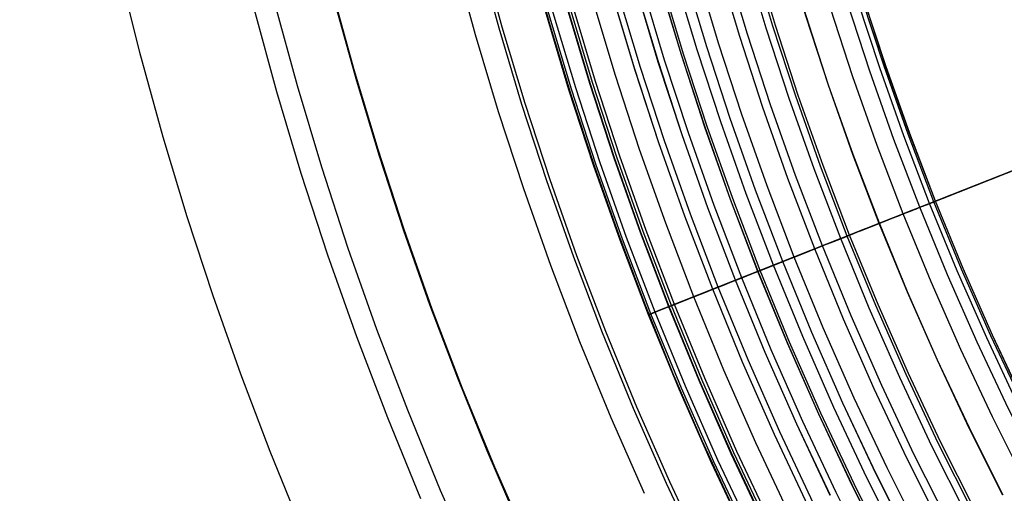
# Model space of a CAD drawing. Header units: millimetres. Extents: x -14 to 488, y -50 to 50.
# Tile 168 of 256: x 349.73 to 356.74, y -10.06 to -6.68. Entities that reach past the tile are written whole.
import ezdxf

# ---------------------------------------------------------------- set-up
doc = ezdxf.new("R2010")
doc.units = ezdxf.units.MM
doc.header["$MEASUREMENT"] = 0
doc.layers.add('Default', color=7, linetype='Continuous')

msp = doc.modelspace()

# ---------------------------------------------------------------- linework, layer by layer
at = {"layer": 'Default'}
for points in [[(349.729, 0.0193), (349.7288, -0.6341), (349.745, -1.2873), (349.7778, -1.9399), (349.827, -2.5915), (349.8898, -3.2156), (349.9677, -3.838), (350.0606, -4.4583), (350.1686, -5.0763), (350.2915, -5.6914), (350.4292, -6.3034), (350.5818, -6.9118), (350.749, -7.5164), (350.9202, -8.0828), (351.1043, -8.6451), (351.3013, -9.2031), (351.5109, -9.7564), (351.7331, -10.3047), (351.9678, -10.8479), (352.2148, -11.3856), (352.474, -11.9174)], [(349.729, 0.0193), (349.7288, -0.6341), (349.745, -1.2873), (349.7778, -1.9399), (349.827, -2.5915), (349.8898, -3.2156), (349.9677, -3.838), (350.0606, -4.4583), (350.1686, -5.0763), (350.2915, -5.6914), (350.4292, -6.3034), (350.5818, -6.9118), (350.749, -7.5164), (350.9202, -8.0828), (351.1043, -8.6451), (351.3013, -9.2031), (351.5109, -9.7564), (351.7331, -10.3047), (351.9678, -10.8479), (352.2148, -11.3856), (352.474, -11.9174)], [(351.1637, 0.0007), (351.1635, -0.6165), (351.1789, -1.2334), (351.2098, -1.8498), (351.2563, -2.4652), (351.3156, -3.0547), (351.3892, -3.6426), (351.477, -4.2286), (351.579, -4.8122), (351.6951, -5.3932), (351.8252, -5.9713), (351.9692, -6.5459), (352.1272, -7.117), (352.2889, -7.652), (352.4628, -8.1831), (352.6488, -8.7101), (352.8468, -9.2327), (353.0567, -9.7507), (353.2783, -10.2637), (353.5117, -10.7716), (353.7566, -11.2739)], [(351.1637, 0.0007), (351.1635, -0.6165), (351.1789, -1.2334), (351.2098, -1.8498), (351.2563, -2.4652), (351.3156, -3.0547), (351.3892, -3.6426), (351.477, -4.2286), (351.579, -4.8122), (351.6951, -5.3932), (351.8252, -5.9713), (351.9692, -6.5459), (352.1272, -7.117), (352.2889, -7.652), (352.4628, -8.1831), (352.6488, -8.7101), (352.8468, -9.2327), (353.0567, -9.7507), (353.2783, -10.2637), (353.5117, -10.7716), (353.7566, -11.2739)], [(352.5985, -0.0179), (352.5983, -0.5988), (352.6128, -1.1796), (352.6419, -1.7597), (352.6857, -2.339), (352.7415, -2.8939), (352.8107, -3.4473), (352.8934, -3.9988), (352.9894, -4.5482), (353.0986, -5.0951), (353.2211, -5.6391), (353.3567, -6.1801), (353.5054, -6.7176), (353.6576, -7.2212), (353.8213, -7.7211), (353.9964, -8.2172), (354.1827, -8.7091), (354.3803, -9.1967), (354.5889, -9.6796), (354.8085, -10.1576), (355.0391, -10.6304)], [(352.5985, -0.0179), (352.5983, -0.5988), (352.6128, -1.1796), (352.6419, -1.7597), (352.6857, -2.339), (352.7415, -2.8939), (352.8107, -3.4473), (352.8934, -3.9988), (352.9894, -4.5482), (353.0986, -5.0951), (353.2211, -5.6391), (353.3567, -6.1801), (353.5054, -6.7176), (353.6576, -7.2212), (353.8213, -7.7211), (353.9964, -8.2172), (354.1827, -8.7091), (354.3803, -9.1967), (354.5889, -9.6796), (354.8085, -10.1576), (355.0391, -10.6304)], [(352.587, -10.0941), (352.3508, -9.5185), (352.1301, -8.9402), (351.9248, -8.3598), (351.735, -7.7779), (351.5605, -7.195), (351.4011, -6.6118), (351.2569, -6.0286), (351.1275, -5.4462), (351.0128, -4.865), (350.9126, -4.2856), (350.8266, -3.7083), (350.7547, -3.1337), (350.6965, -2.5622), (350.6518, -1.9943), (350.6202, -1.4303), (350.6015, -0.8707), (350.5954, -0.3158)], [(352.587, -10.0941), (352.3508, -9.5185), (352.1301, -8.9402), (351.9248, -8.3598), (351.735, -7.7779), (351.5605, -7.195), (351.4011, -6.6118), (351.2569, -6.0286), (351.1275, -5.4462), (351.0128, -4.865), (350.9126, -4.2856), (350.8266, -3.7083), (350.7547, -3.1337), (350.6965, -2.5622), (350.6518, -1.9943), (350.6203, -1.4303), (350.6016, -0.8707), (350.5954, -0.3158)], [(352.9778, -10.6032), (352.7276, -10.0344), (352.4928, -9.4623), (352.2735, -8.8875), (352.0695, -8.3107), (351.8808, -7.7323), (351.7074, -7.153), (351.549, -6.5733), (351.4056, -5.9937), (351.277, -5.4149), (351.163, -4.8372), (351.0634, -4.2613), (350.978, -3.6876), (350.9065, -3.1165), (350.8487, -2.5485), (350.8043, -1.984), (350.7729, -1.4235), (350.7543, -0.8673), (350.7482, -0.3158)], [(353.3602, -10.4292), (353.1142, -9.8701), (352.8834, -9.3077), (352.6678, -8.7426), (352.4673, -8.1755), (352.2818, -7.6069), (352.1112, -7.0374), (351.9556, -6.4675), (351.8146, -5.8977), (351.6882, -5.3287), (351.5761, -4.7608), (351.4782, -4.1946), (351.3942, -3.6306), (351.324, -3.0691), (351.2671, -2.5107), (351.2234, -1.9558), (351.1926, -1.4048), (351.1743, -0.858), (351.1683, -0.3158)], [(354.179, -10.0568), (353.9421, -9.5182), (353.7198, -8.9765), (353.5121, -8.4323), (353.319, -7.8861), (353.1403, -7.3384), (352.9761, -6.7899), (352.8261, -6.2409), (352.6904, -5.6922), (352.5686, -5.1441), (352.4607, -4.5971), (352.3664, -4.0518), (352.2855, -3.5085), (352.2178, -2.9677), (352.163, -2.4299), (352.1209, -1.8954), (352.0913, -1.3647), (352.0737, -0.838), (352.0679, -0.3158)], [(354.5868, -10.5158), (354.3372, -9.9848), (354.1021, -9.4502), (353.8815, -8.9126), (353.6753, -8.3723), (353.4836, -7.8302), (353.3062, -7.2865), (353.1432, -6.742), (352.9944, -6.1972), (352.8596, -5.6525), (352.7387, -5.1084), (352.6316, -4.5655), (352.538, -4.0242), (352.4577, -3.4849), (352.3905, -2.9481), (352.3361, -2.4143), (352.2944, -1.8838), (352.2649, -1.3569), (352.2474, -0.8341), (352.2417, -0.3158)], [(354.5868, -10.5158), (354.3372, -9.9848), (354.1021, -9.4502), (353.8815, -8.9126), (353.6753, -8.3723), (353.4836, -7.8302), (353.3062, -7.2865), (353.1432, -6.742), (352.9944, -6.1972), (352.8596, -5.6525), (352.7387, -5.1084), (352.6316, -4.5655), (352.538, -4.0242), (352.4577, -3.4849), (352.3905, -2.9481), (352.3361, -2.4143), (352.2944, -1.8838), (352.2649, -1.3569), (352.2474, -0.8341), (352.2417, -0.3158)], [(354.6086, -10.5052), (354.3593, -9.9748), (354.1244, -9.4408), (353.904, -8.9036), (353.698, -8.364), (353.5065, -7.8224), (353.3293, -7.2793), (353.1665, -6.7354), (353.0178, -6.1911), (352.8831, -5.6469), (352.7624, -5.1034), (352.6554, -4.5611), (352.5619, -4.0203), (352.4817, -3.4816), (352.4145, -2.9454), (352.3602, -2.4121), (352.3185, -1.8821), (352.2891, -1.3559), (352.2716, -0.8336), (352.2659, -0.3158)], [(354.9031, -10.3622), (354.6573, -9.8393), (354.4257, -9.3127), (354.2084, -8.7831), (354.0053, -8.251), (353.8165, -7.717), (353.6418, -7.1816), (353.4812, -6.6453), (353.3346, -6.1086), (353.2019, -5.5721), (353.0828, -5.0363), (352.9773, -4.5015), (352.8851, -3.9683), (352.8061, -3.4372), (352.7399, -2.9085), (352.6863, -2.3827), (352.6452, -1.8602), (352.6162, -1.3413), (352.599, -0.8263), (352.5933, -0.3158)], [(354.9038, -10.3619), (354.658, -9.839), (354.4264, -9.3124), (354.2091, -8.7829), (354.006, -8.2508), (353.8172, -7.7168), (353.6425, -7.1814), (353.482, -6.6451), (353.3354, -6.1084), (353.2026, -5.5719), (353.0836, -5.0361), (352.9781, -4.5014), (352.8859, -3.9682), (352.8068, -3.4371), (352.7406, -2.9084), (352.6871, -2.3826), (352.6459, -1.8601), (352.6169, -1.3412), (352.5997, -0.8263), (352.594, -0.3158)], [(354.904, -10.3618), (354.6582, -9.8389), (354.4266, -9.3123), (354.2093, -8.7828), (354.0063, -8.2507), (353.8174, -7.7167), (353.6428, -7.1813), (353.4822, -6.645), (353.3356, -6.1084), (353.2029, -5.5719), (353.0838, -5.036), (352.9783, -4.5013), (352.8861, -3.9682), (352.8071, -3.4371), (352.7409, -2.9084), (352.6873, -2.3826), (352.6462, -1.8601), (352.6172, -1.3412), (352.6, -0.8263), (352.5943, -0.3158)], [(354.905, -10.3613), (354.6592, -9.8384), (354.4276, -9.3119), (354.2103, -8.7824), (354.0073, -8.2503), (353.8185, -7.7163), (353.6438, -7.181), (353.4833, -6.6447), (353.3367, -6.1081), (353.2039, -5.5716), (353.0849, -5.0358), (352.9794, -4.5011), (352.8872, -3.968), (352.8081, -3.4369), (352.742, -2.9083), (352.6884, -2.3825), (352.6473, -1.86), (352.6183, -1.3412), (352.6011, -0.8263), (352.5954, -0.3158)], [(354.905, -10.3613), (354.6592, -9.8384), (354.4276, -9.3119), (354.2103, -8.7824), (354.0073, -8.2503), (353.8185, -7.7163), (353.6438, -7.181), (353.4833, -6.6447), (353.3367, -6.1081), (353.2039, -5.5716), (353.0849, -5.0358), (352.9794, -4.5011), (352.8872, -3.968), (352.8081, -3.4369), (352.742, -2.9083), (352.6884, -2.3825), (352.6473, -1.86), (352.6183, -1.3412), (352.6011, -0.8263), (352.5954, -0.3158)], [(354.9196, -10.3542), (354.6739, -9.8317), (354.4425, -9.3056), (354.2254, -8.7764), (354.0225, -8.2447), (353.8338, -7.7111), (353.6593, -7.1761), (353.4988, -6.6403), (353.3523, -6.104), (353.2197, -5.5679), (353.1007, -5.0325), (352.9953, -4.4982), (352.9032, -3.9654), (352.8242, -3.4347), (352.758, -2.9065), (352.7046, -2.3811), (352.6634, -1.8589), (352.6344, -1.3404), (352.6172, -0.8259), (352.6116, -0.3158)], [(354.9485, -10.3402), (354.7032, -9.8184), (354.4721, -9.293), (354.2553, -8.7646), (354.0526, -8.2337), (353.8642, -7.7008), (353.6899, -7.1665), (353.5297, -6.6314), (353.3834, -6.0959), (353.251, -5.5606), (353.1322, -5.0259), (353.0269, -4.4923), (352.9349, -3.9603), (352.856, -3.4304), (352.79, -2.9028), (352.7365, -2.3782), (352.6955, -1.8568), (352.6665, -1.339), (352.6493, -0.8252), (352.6437, -0.3158)], [(355.0423, -10.2946), (354.7982, -9.7752), (354.5681, -9.2522), (354.3523, -8.7262), (354.1506, -8.1977), (353.963, -7.6672), (353.7895, -7.1354), (353.63, -6.6027), (353.4844, -6.0697), (353.3525, -5.5368), (353.2343, -5.0045), (353.1295, -4.4733), (353.0379, -3.9438), (352.9594, -3.4162), (352.8936, -2.8911), (352.8405, -2.3688), (352.7996, -1.8498), (352.7708, -1.3344), (352.7537, -0.8229), (352.748, -0.3158)], [(355.045, -10.2933), (354.8009, -9.774), (354.5709, -9.251), (354.3551, -8.7251), (354.1534, -8.1966), (353.9659, -7.6663), (353.7924, -7.1345), (353.6329, -6.6019), (353.4873, -6.0689), (353.3555, -5.5361), (353.2372, -5.0039), (353.1324, -4.4728), (353.0409, -3.9433), (352.9624, -3.4158), (352.8966, -2.8907), (352.8435, -2.3685), (352.8026, -1.8496), (352.7738, -1.3342), (352.7567, -0.8228), (352.7511, -0.3158)], [(355.0452, -10.2932), (354.8011, -9.7739), (354.5711, -9.2509), (354.3553, -8.725), (354.1536, -8.1966), (353.9661, -7.6662), (353.7926, -7.1344), (353.6331, -6.6018), (353.4875, -6.0688), (353.3557, -5.536), (353.2375, -5.0038), (353.1327, -4.4728), (353.0411, -3.9433), (352.9626, -3.4158), (352.8968, -2.8907), (352.8437, -2.3685), (352.8028, -1.8496), (352.774, -1.3342), (352.7569, -0.8228), (352.7513, -0.3158)], [(355.0612, -10.2855), (354.8172, -9.7665), (354.5874, -9.244), (354.3718, -8.7184), (354.1703, -8.1904), (353.9829, -7.6605), (353.8095, -7.1291), (353.6502, -6.5969), (353.5047, -6.0644), (353.373, -5.532), (353.2548, -5.0002), (353.1501, -4.4695), (353.0586, -3.9404), (352.9802, -3.4134), (352.9145, -2.8887), (352.8614, -2.3669), (352.8205, -1.8484), (352.7917, -1.3334), (352.7746, -0.8224), (352.769, -0.3158)], [(355.0816, -10.2755), (354.8379, -9.7571), (354.6084, -9.2351), (354.3929, -8.7101), (354.1916, -8.1826), (354.0044, -7.6532), (353.8312, -7.1224), (353.672, -6.5907), (353.5267, -6.0587), (353.3951, -5.5268), (353.2771, -4.9955), (353.1725, -4.4654), (353.0811, -3.9368), (353.0027, -3.4103), (352.9371, -2.8861), (352.884, -2.3649), (352.8432, -1.8468), (352.8144, -1.3324), (352.7974, -0.8219), (352.7918, -0.3158)], [(355.2153, -10.2107), (354.9732, -9.6956), (354.7451, -9.177), (354.5311, -8.6554), (354.3311, -8.1313), (354.1451, -7.6054), (353.973, -7.078), (353.8149, -6.5498), (353.6705, -6.0212), (353.5397, -5.4928), (353.4225, -4.965), (353.3186, -4.4384), (353.2278, -3.9132), (353.1499, -3.3901), (353.0847, -2.8694), (353.032, -2.3515), (352.9914, -1.8369), (352.9629, -1.3258), (352.9459, -0.8186), (352.9403, -0.3158)], [(355.3452, -10.1476), (355.1047, -9.6358), (354.878, -9.1205), (354.6654, -8.6022), (354.4666, -8.0815), (354.2818, -7.5589), (354.1109, -7.0349), (353.9537, -6.5101), (353.8103, -5.9849), (353.6804, -5.4598), (353.5639, -4.9354), (353.4606, -4.4121), (353.3704, -3.8903), (353.293, -3.3705), (353.2282, -2.8531), (353.1758, -2.3385), (353.1356, -1.8272), (353.1071, -1.3193), (353.0903, -0.8154), (353.0848, -0.3158)], [(355.3459, -10.1473), (355.1053, -9.6355), (354.8787, -9.1202), (354.666, -8.6019), (354.4673, -8.0812), (354.2825, -7.5587), (354.1116, -7.0347), (353.9545, -6.5099), (353.811, -5.9847), (353.6811, -5.4596), (353.5646, -4.9352), (353.4613, -4.4119), (353.3711, -3.8902), (353.2937, -3.3704), (353.229, -2.853), (353.1766, -2.3385), (353.1363, -1.8271), (353.1079, -1.3193), (353.0911, -0.8154), (353.0855, -0.3158)], [(355.3838, -10.1289), (355.1437, -9.6181), (354.9175, -9.1037), (354.7052, -8.5864), (354.5068, -8.0667), (354.3224, -7.5451), (354.1518, -7.0221), (353.9949, -6.4983), (353.8517, -5.9741), (353.7221, -5.45), (353.6058, -4.9266), (353.5027, -4.4043), (353.4127, -3.8835), (353.3354, -3.3647), (353.2708, -2.8483), (353.2185, -2.3347), (353.1783, -1.8243), (353.15, -1.3174), (353.1332, -0.8145), (353.1276, -0.3158)], [(355.5027, -10.0711), (355.264, -9.5633), (355.0392, -9.052), (354.8281, -8.5378), (354.631, -8.0211), (354.4476, -7.5026), (354.278, -6.9826), (354.1221, -6.4619), (353.9797, -5.9408), (353.8508, -5.4198), (353.7352, -4.8995), (353.6328, -4.3802), (353.5432, -3.8625), (353.4665, -3.3467), (353.4022, -2.8334), (353.3502, -2.3228), (353.3103, -1.8154), (353.2821, -1.3115), (353.2654, -0.8115), (353.2599, -0.3158)], [(355.5035, -10.0707), (355.2648, -9.563), (355.04, -9.0517), (354.8289, -8.5375), (354.6318, -8.0208), (354.4484, -7.5023), (354.2788, -6.9824), (354.1229, -6.4616), (353.9806, -5.9406), (353.8517, -5.4196), (353.7361, -4.8993), (353.6336, -4.3801), (353.5441, -3.8624), (353.4673, -3.3466), (353.403, -2.8333), (353.3511, -2.3227), (353.3111, -1.8154), (353.2829, -1.3115), (353.2662, -0.8115), (353.2607, -0.3158)], [(355.7971, -10.5532), (355.5452, -10.0505), (355.307, -9.5438), (355.0826, -9.0336), (354.872, -8.5204), (354.6753, -8.0048), (354.4923, -7.4874), (354.323, -6.9686), (354.1675, -6.4489), (354.0254, -5.9289), (353.8968, -5.409), (353.7814, -4.8898), (353.6792, -4.3716), (353.5898, -3.855), (353.5132, -3.3403), (353.4491, -2.8281), (353.3972, -2.3186), (353.3573, -1.8122), (353.3292, -1.3094), (353.3125, -0.8105), (353.3071, -0.3158)], [(355.9079, -10.4959), (355.6574, -9.996), (355.4205, -9.4921), (355.1974, -8.9848), (354.988, -8.4745), (354.7923, -7.9618), (354.6104, -7.4472), (354.4421, -6.9313), (354.2874, -6.4146), (354.1461, -5.8975), (354.0182, -5.3805), (353.9035, -4.8642), (353.8018, -4.3489), (353.713, -3.8352), (353.6368, -3.3234), (353.573, -2.814), (353.5214, -2.3074), (353.4818, -1.8039), (353.4538, -1.3039), (353.4372, -0.8077), (353.4318, -0.3158)], [(355.9085, -10.4956), (355.658, -9.9957), (355.4211, -9.4919), (355.198, -8.9845), (354.9886, -8.4742), (354.793, -7.9616), (354.611, -7.447), (354.4427, -6.9311), (354.288, -6.4144), (354.1467, -5.8973), (354.0188, -5.3804), (353.9041, -4.8641), (353.8025, -4.3488), (353.7136, -3.8351), (353.6374, -3.3233), (353.5737, -2.8139), (353.5221, -2.3073), (353.4824, -1.8038), (353.4545, -1.3038), (353.4379, -0.8077), (353.4324, -0.3158)], [(355.9231, -10.488), (355.6728, -9.9885), (355.4361, -9.485), (355.2132, -8.9781), (355.0039, -8.4682), (354.8084, -7.9559), (354.6266, -7.4417), (354.4584, -6.9262), (354.3038, -6.4099), (354.1627, -5.8932), (354.0349, -5.3766), (353.9202, -4.8607), (353.8186, -4.3458), (353.7299, -3.8325), (353.6537, -3.3211), (353.59, -2.8121), (353.5385, -2.3058), (353.4989, -1.8027), (353.4709, -1.3031), (353.4543, -0.8074), (353.4489, -0.3158)], [(356.0134, -10.4414), (355.7642, -9.9442), (355.5287, -9.443), (355.3067, -8.9383), (355.0984, -8.4308), (354.9038, -7.9208), (354.7228, -7.409), (354.5554, -6.8959), (354.4015, -6.3819), (354.261, -5.8676), (354.1338, -5.3534), (354.0197, -4.8398), (353.9186, -4.3273), (353.8302, -3.8163), (353.7545, -3.3073), (353.691, -2.8006), (353.6397, -2.2967), (353.6003, -1.7959), (353.5725, -1.2986), (353.556, -0.8051), (353.5505, -0.3158)], [(356.0764, -10.4088), (355.828, -9.9132), (355.5932, -9.4136), (355.3719, -8.9106), (355.1643, -8.4047), (354.9703, -7.8964), (354.7899, -7.3862), (354.6231, -6.8747), (354.4697, -6.3624), (354.3296, -5.8497), (354.2028, -5.3372), (354.0891, -4.8253), (353.9883, -4.3144), (353.9002, -3.8051), (353.8247, -3.2977), (353.7614, -2.7926), (353.7103, -2.2903), (353.671, -1.7911), (353.6433, -1.2954), (353.6268, -0.8035), (353.6214, -0.3158)], [(356.0766, -10.4087), (355.8282, -9.9131), (355.5934, -9.4135), (355.3721, -8.9105), (355.1645, -8.4046), (354.9706, -7.8963), (354.7902, -7.3861), (354.6233, -6.8747), (354.4699, -6.3623), (354.3299, -5.8497), (354.203, -5.3371), (354.0893, -4.8252), (353.9885, -4.3144), (353.9004, -3.805), (353.8249, -3.2977), (353.7617, -2.7926), (353.7105, -2.2903), (353.6712, -1.7911), (353.6435, -1.2954), (353.6271, -0.8035), (353.6217, -0.3158)], [(356.1549, -10.3682), (355.9075, -9.8746), (355.6736, -9.377), (355.4533, -8.876), (355.2465, -8.3721), (355.0533, -7.8659), (354.8736, -7.3578), (354.7074, -6.8483), (354.5546, -6.3381), (354.4152, -5.8275), (354.2889, -5.317), (354.1756, -4.8071), (354.0752, -4.2983), (353.9875, -3.791), (353.9122, -3.2857), (353.8493, -2.7827), (353.7983, -2.2824), (353.7592, -1.7852), (353.7316, -1.2915), (353.7152, -0.8016), (353.7098, -0.3158)], [(356.2946, -10.296), (356.049, -9.8059), (355.8168, -9.3119), (355.5981, -8.8145), (355.3928, -8.3142), (355.201, -7.8116), (355.0226, -7.3072), (354.8576, -6.8014), (354.7059, -6.2948), (354.5674, -5.7878), (354.442, -5.281), (354.3296, -4.7748), (354.2299, -4.2697), (354.1428, -3.7661), (354.0681, -3.2643), (354.0056, -2.7649), (353.955, -2.2682), (353.9162, -1.7746), (353.8887, -1.2845), (353.8725, -0.7981), (353.8671, -0.3158)], [(356.2946, -10.296), (356.049, -9.8059), (355.8168, -9.3119), (355.5981, -8.8145), (355.3928, -8.3142), (355.201, -7.8116), (355.0226, -7.3072), (354.8576, -6.8014), (354.7059, -6.2948), (354.5674, -5.7878), (354.442, -5.281), (354.3296, -4.7748), (354.2299, -4.2697), (354.1428, -3.7661), (354.0681, -3.2643), (354.0056, -2.7649), (353.955, -2.2682), (353.9161, -1.7746), (353.8887, -1.2845), (353.8725, -0.7981), (353.8671, -0.3158)], [(356.3465, -10.2692), (356.1015, -9.7804), (355.8699, -9.2877), (355.6518, -8.7917), (355.447, -8.2928), (355.2557, -7.7915), (355.0778, -7.2884), (354.9133, -6.784), (354.762, -6.2787), (354.6239, -5.7731), (354.4988, -5.2677), (354.3867, -4.7629), (354.2873, -4.2591), (354.2004, -3.7568), (354.1259, -3.2564), (354.0636, -2.7584), (354.0131, -2.263), (353.9744, -1.7707), (353.947, -1.2819), (353.9308, -0.7968), (353.9255, -0.3158)], [(356.4709, -10.2048), (356.2275, -9.7192), (355.9975, -9.2297), (355.7807, -8.7369), (355.5773, -8.2412), (355.3872, -7.7432), (355.2105, -7.2433), (355.047, -6.7422), (354.8967, -6.2402), (354.7595, -5.7379), (354.6352, -5.2357), (354.5238, -4.7341), (354.425, -4.2336), (354.3387, -3.7346), (354.2647, -3.2374), (354.2028, -2.7426), (354.1527, -2.2504), (354.1141, -1.7613), (354.087, -1.2756), (354.0709, -0.7937), (354.0656, -0.3158)], [(356.5154, -10.1818), (356.2726, -9.6973), (356.0431, -9.209), (355.8268, -8.7173), (355.6239, -8.2227), (355.4343, -7.7259), (355.2579, -7.2272), (355.0948, -6.7272), (354.9449, -6.2264), (354.808, -5.7252), (354.684, -5.2242), (354.5728, -4.7238), (354.4743, -4.2245), (354.3882, -3.7266), (354.3144, -3.2306), (354.2526, -2.7369), (354.2026, -2.2459), (354.1641, -1.758), (354.137, -1.2734), (354.121, -0.7926), (354.1157, -0.3158)], [(356.5319, -10.1733), (356.2893, -9.6892), (356.06, -9.2013), (355.8439, -8.71), (355.6411, -8.2159), (355.4517, -7.7195), (355.2755, -7.2212), (355.1125, -6.7217), (354.9627, -6.2213), (354.8259, -5.7206), (354.702, -5.22), (354.591, -4.72), (354.4925, -4.2211), (354.4065, -3.7237), (354.3327, -3.2281), (354.271, -2.7348), (354.221, -2.2442), (354.1826, -1.7567), (354.1555, -1.2726), (354.1395, -0.7921), (354.1342, -0.3158)], [(356.5319, -10.1733), (356.2893, -9.6892), (356.06, -9.2013), (355.8439, -8.71), (355.6411, -8.2159), (355.4517, -7.7195), (355.2755, -7.2212), (355.1125, -6.7217), (354.9627, -6.2213), (354.8259, -5.7206), (354.702, -5.22), (354.591, -4.72), (354.4925, -4.2211), (354.4065, -3.7237), (354.3327, -3.2281), (354.271, -2.7348), (354.221, -2.2442), (354.1826, -1.7567), (354.1555, -1.2726), (354.1395, -0.7921), (354.1342, -0.3158)], [(356.7334, -10.0691), (356.4934, -9.5902), (356.2665, -9.1074), (356.0527, -8.6213), (355.8521, -8.1324), (355.6646, -7.6412), (355.4903, -7.1482), (355.329, -6.654), (355.1808, -6.1589), (355.0455, -5.6634), (354.9229, -5.1682), (354.813, -4.6735), (354.7156, -4.1798), (354.6305, -3.6876), (354.5575, -3.1973), (354.4964, -2.7093), (354.447, -2.2239), (354.409, -1.7415), (354.3822, -1.2624), (354.3663, -0.7871), (354.3611, -0.3158)], [(356.7346, -10.0685), (356.4946, -9.5896), (356.2677, -9.1069), (356.0539, -8.6208), (355.8533, -8.1319), (355.6658, -7.6408), (355.4915, -7.1478), (355.3303, -6.6536), (355.1821, -6.1585), (355.0467, -5.6631), (354.9242, -5.1679), (354.8143, -4.6732), (354.7169, -4.1796), (354.6318, -3.6874), (354.5588, -3.1971), (354.4977, -2.7091), (354.4483, -2.2237), (354.4103, -1.7414), (354.3835, -1.2624), (354.3676, -0.7871), (354.3624, -0.3158)], [(356.7346, -10.0685), (356.4946, -9.5896), (356.2677, -9.1069), (356.0539, -8.6208), (355.8533, -8.1319), (355.6658, -7.6408), (355.4915, -7.1478), (355.3303, -6.6536), (355.1821, -6.1585), (355.0467, -5.6631), (354.9242, -5.1679), (354.8143, -4.6732), (354.7169, -4.1796), (354.6318, -3.6874), (354.5588, -3.1971), (354.4977, -2.7091), (354.4483, -2.2237), (354.4103, -1.7414), (354.3835, -1.2624), (354.3676, -0.7871), (354.3624, -0.3158)], [(357.1472, -10.4553), (356.8964, -9.9848), (356.6584, -9.51), (356.4335, -9.0314), (356.2215, -8.5496), (356.0226, -8.0649), (355.8368, -7.5779), (355.664, -7.0892), (355.5041, -6.5992), (355.3572, -6.1084), (355.223, -5.6173), (355.1015, -5.1263), (354.9926, -4.6358), (354.896, -4.1464), (354.8116, -3.6585), (354.7392, -3.1724), (354.6787, -2.6886), (354.6297, -2.2074), (354.592, -1.7292), (354.5655, -1.2543), (354.5497, -0.783), (354.5445, -0.3158)], [(357.1472, -10.4553), (356.8964, -9.9848), (356.6584, -9.51), (356.4335, -9.0314), (356.2215, -8.5496), (356.0226, -8.0649), (355.8368, -7.5779), (355.664, -7.0892), (355.5041, -6.5992), (355.3572, -6.1084), (355.223, -5.6173), (355.1015, -5.1263), (354.9926, -4.6358), (354.896, -4.1464), (354.8116, -3.6585), (354.7392, -3.1724), (354.6787, -2.6886), (354.6297, -2.2074), (354.592, -1.7292), (354.5655, -1.2543), (354.5497, -0.783), (354.5445, -0.3158)], [(357.2593, -10.3937), (357.01, -9.9261), (356.7735, -9.4542), (356.5499, -8.9785), (356.3392, -8.4995), (356.1415, -8.0178), (355.9568, -7.5338), (355.7851, -7.0481), (355.6262, -6.561), (355.4801, -6.0732), (355.3468, -5.585), (355.226, -5.097), (355.1177, -4.6096), (355.0218, -4.1232), (354.9379, -3.6382), (354.866, -3.1551), (354.8058, -2.6742), (354.7571, -2.1959), (354.7196, -1.7206), (354.6932, -1.2486), (354.6776, -0.7802), (354.6724, -0.3158)], [(357.2593, -10.3937), (357.01, -9.9261), (356.7735, -9.4542), (356.5499, -8.9785), (356.3392, -8.4995), (356.1415, -8.0178), (355.9568, -7.5338), (355.7851, -7.0481), (355.6262, -6.561), (355.4801, -6.0732), (355.3468, -5.585), (355.226, -5.097), (355.1177, -4.6096), (355.0218, -4.1232), (354.9379, -3.6382), (354.866, -3.1551), (354.8058, -2.6742), (354.7571, -2.1959), (354.7196, -1.7206), (354.6932, -1.2486), (354.6776, -0.7802), (354.6724, -0.3158)], [(357.3244, -10.3579), (357.076, -9.892), (356.8403, -9.4217), (356.6175, -8.9477), (356.4076, -8.4705), (356.2106, -7.9905), (356.0266, -7.5082), (355.8554, -7.0242), (355.6971, -6.5388), (355.5516, -6.0528), (355.4187, -5.5663), (355.2984, -5.08), (355.1905, -4.5943), (355.0948, -4.1097), (355.0113, -3.6264), (354.9396, -3.145), (354.8796, -2.6658), (354.8311, -2.1892), (354.7938, -1.7156), (354.7675, -1.2453), (354.7519, -0.7785), (354.7467, -0.3158)], [(357.3244, -10.3579), (357.076, -9.892), (356.8403, -9.4217), (356.6175, -8.9477), (356.4076, -8.4705), (356.2106, -7.9905), (356.0266, -7.5082), (355.8554, -7.0242), (355.6971, -6.5388), (355.5516, -6.0528), (355.4187, -5.5663), (355.2984, -5.08), (355.1905, -4.5943), (355.0948, -4.1097), (355.0113, -3.6264), (354.9396, -3.145), (354.8796, -2.6658), (354.8311, -2.1892), (354.7938, -1.7156), (354.7675, -1.2453), (354.7519, -0.7785), (354.7467, -0.3158)], [(357.3537, -10.3418), (357.1057, -9.8766), (356.8704, -9.4071), (356.6479, -8.9339), (356.4384, -8.4574), (356.2417, -7.9782), (356.0579, -7.4967), (355.8871, -7.0134), (355.729, -6.5289), (355.5837, -6.0436), (355.451, -5.5579), (355.3309, -5.0724), (355.2232, -4.5875), (355.1277, -4.1036), (355.0442, -3.6211), (354.9727, -3.1404), (354.9128, -2.662), (354.8644, -2.1862), (354.8271, -1.7133), (354.8008, -1.2438), (354.7853, -0.7778), (354.7802, -0.3158)], [(357.3537, -10.3418), (357.1057, -9.8766), (356.8704, -9.4071), (356.6479, -8.9339), (356.4384, -8.4574), (356.2417, -7.9782), (356.0579, -7.4967), (355.8871, -7.0134), (355.729, -6.5289), (355.5837, -6.0436), (355.451, -5.5579), (355.3309, -5.0724), (355.2232, -4.5875), (355.1277, -4.1036), (355.0442, -3.6211), (354.9727, -3.1404), (354.9128, -2.662), (354.8644, -2.1862), (354.8271, -1.7133), (354.8008, -1.2438), (354.7853, -0.7778), (354.7802, -0.3158)], [(357.3635, -10.3364), (357.1155, -9.8715), (356.8804, -9.4023), (356.6581, -8.9293), (356.4486, -8.4531), (356.252, -7.9741), (356.0684, -7.4928), (355.8976, -7.0098), (355.7396, -6.5256), (355.5944, -6.0405), (355.4618, -5.5551), (355.3417, -5.0699), (355.234, -4.5852), (355.1386, -4.1016), (355.0552, -3.6193), (354.9837, -3.1389), (354.9238, -2.6608), (354.8754, -2.1852), (354.8382, -1.7126), (354.812, -1.2433), (354.7964, -0.7776), (354.7913, -0.3158)], [(357.3635, -10.3364), (357.1155, -9.8715), (356.8804, -9.4023), (356.6581, -8.9293), (356.4486, -8.4531), (356.252, -7.9741), (356.0684, -7.4928), (355.8976, -7.0098), (355.7396, -6.5256), (355.5944, -6.0405), (355.4618, -5.5551), (355.3417, -5.0699), (355.234, -4.5852), (355.1386, -4.1016), (355.0552, -3.6193), (354.9837, -3.1389), (354.9238, -2.6608), (354.8754, -2.1852), (354.8382, -1.7126), (354.812, -1.2433), (354.7964, -0.7776), (354.7913, -0.3158)], [(357.3639, -10.3362), (357.116, -9.8713), (356.8808, -9.4021), (356.6585, -8.9291), (356.449, -8.4529), (356.2525, -7.9739), (356.0688, -7.4927), (355.898, -7.0097), (355.7401, -6.5254), (355.5948, -6.0404), (355.4623, -5.555), (355.3422, -5.0698), (355.2345, -4.5851), (355.1391, -4.1015), (355.0557, -3.6193), (354.9842, -3.1389), (354.9243, -2.6607), (354.8759, -2.1852), (354.8387, -1.7126), (354.8124, -1.2432), (354.7969, -0.7775), (354.7918, -0.3158)]]:
    msp.add_lwpolyline(points, dxfattribs=at)
at = {"layer": 'Default', "extrusion": (-0.27834, 0.960483, 0)}
for points in [[(-334.7963, 22.4213), (-334.7966, 22.4554), (-334.7977, 22.4899), (-334.7995, 22.5245), (-334.8021, 22.5595), (-334.8054, 22.5946), (-334.8095, 22.6299), (-334.8145, 22.6654), (-334.8202, 22.7011), (-334.8268, 22.7368), (-334.8342, 22.7726), (-334.8425, 22.8085), (-334.8516, 22.8443), (-334.8617, 22.8802), (-334.8726, 22.916), (-334.8843, 22.9516), (-334.897, 22.9872), (-334.9106, 23.0226), (-334.925, 23.0578), (-334.9403, 23.0927), (-334.9566, 23.1274), (-334.9737, 23.1618), (-334.9916, 23.1958), (-335.0105, 23.2294), (-335.0301, 23.2626), (-335.0507, 23.2953), (-335.072, 23.3275), (-335.0942, 23.3592), (-335.1172, 23.3903), (-335.1409, 23.4208), (-335.1654, 23.4507), (-335.1906, 23.4799), (-335.2165, 23.5084), (-335.2431, 23.5362), (-335.2704, 23.5632), (-335.2983, 23.5894), (-335.3267, 23.6148), (-335.3558, 23.6394), (-335.3853, 23.6632), (-335.4154, 23.6861), (-335.446, 23.7081), (-335.4769, 23.7292), (-335.5083, 23.7493), (-335.54, 23.7686), (-335.5721, 23.7869), (-335.6045, 23.8043), (-335.6371, 23.8207), (-335.6699, 23.8362), (-335.703, 23.8507), (-335.7362, 23.8643), (-335.7695, 23.8769), (-335.8029, 23.8886), (-335.8363, 23.8993), (-335.8698, 23.9091), (-335.9033, 23.918), (-335.9367, 23.9259), (-335.97, 23.933), (-336.0033, 23.9392), (-336.0364, 23.9444), (-336.0694, 23.9489), (-336.1022, 23.9524), (-336.1348, 23.9552), (-336.1672, 23.9571), (-336.1993, 23.9583), (-336.2311, 23.9587), (-336.263, 23.9583), (-336.2951, 23.9571), (-336.3275, 23.9552), (-336.3601, 23.9524), (-336.3929, 23.9489), (-336.4258, 23.9444), (-336.459, 23.9392), (-336.4922, 23.933), (-336.5256, 23.9259), (-336.559, 23.918), (-336.5925, 23.9091), (-336.626, 23.8993), (-336.6594, 23.8886), (-336.6928, 23.8769), (-336.7261, 23.8643), (-336.7593, 23.8507), (-336.7924, 23.8362), (-336.8252, 23.8207), (-336.8578, 23.8043), (-336.8902, 23.7869), (-336.9222, 23.7686), (-336.954, 23.7493), (-336.9854, 23.7292), (-337.0163, 23.7081), (-337.0469, 23.6861), (-337.0769, 23.6632), (-337.1065, 23.6394), (-337.1355, 23.6148), (-337.164, 23.5894), (-337.1919, 23.5632), (-337.2192, 23.5362), (-337.2458, 23.5084), (-337.2717, 23.4799), (-337.2969, 23.4507), (-337.3214, 23.4208), (-337.3451, 23.3903), (-337.3681, 23.3592), (-337.3903, 23.3275), (-337.4116, 23.2953), (-337.4321, 23.2626), (-337.4518, 23.2294), (-337.4707, 23.1958), (-337.4886, 23.1618), (-337.5057, 23.1274), (-337.5219, 23.0927), (-337.5373, 23.0578), (-337.5517, 23.0226), (-337.5653, 22.9872), (-337.578, 22.9516), (-337.5897, 22.916), (-337.6006, 22.8802), (-337.6106, 22.8443), (-337.6198, 22.8085), (-337.6281, 22.7726), (-337.6355, 22.7368), (-337.6421, 22.7011), (-337.6478, 22.6654), (-337.6528, 22.6299), (-337.6569, 22.5946), (-337.6602, 22.5595), (-337.6628, 22.5245), (-337.6646, 22.4899), (-337.6657, 22.4554), (-337.666, 22.4213)], [(-337.666, 22.4213), (-337.6657, 22.3872), (-337.6646, 22.3528), (-337.6628, 22.3181), (-337.6602, 22.2832), (-337.6569, 22.248), (-337.6528, 22.2127), (-337.6478, 22.1772), (-337.6421, 22.1416), (-337.6355, 22.1058), (-337.6281, 22.07), (-337.6198, 22.0342), (-337.6106, 21.9983), (-337.6006, 21.9625), (-337.5897, 21.9267), (-337.578, 21.891), (-337.5653, 21.8554), (-337.5517, 21.82), (-337.5373, 21.7848), (-337.5219, 21.7499), (-337.5057, 21.7152), (-337.4886, 21.6809), (-337.4707, 21.6469), (-337.4518, 21.6133), (-337.4321, 21.5801), (-337.4116, 21.5474), (-337.3903, 21.5151), (-337.3681, 21.4834), (-337.3451, 21.4523), (-337.3214, 21.4218), (-337.2969, 21.392), (-337.2717, 21.3628), (-337.2458, 21.3343), (-337.2192, 21.3065), (-337.1919, 21.2795), (-337.164, 21.2532), (-337.1355, 21.2278), (-337.1065, 21.2032), (-337.0769, 21.1794), (-337.0469, 21.1566), (-337.0163, 21.1346), (-336.9854, 21.1135), (-336.954, 21.0933), (-336.9222, 21.074), (-336.8902, 21.0557), (-336.8578, 21.0383), (-336.8252, 21.0219), (-336.7924, 21.0064), (-336.7593, 20.9919), (-336.7261, 20.9783), (-336.6928, 20.9657), (-336.6594, 20.9541), (-336.626, 20.9433), (-336.5925, 20.9335), (-336.559, 20.9247), (-336.5256, 20.9167), (-336.4922, 20.9096), (-336.459, 20.9035), (-336.4258, 20.8982), (-336.3929, 20.8938), (-336.3601, 20.8902), (-336.3275, 20.8874), (-336.2951, 20.8855), (-336.263, 20.8844), (-336.2311, 20.884), (-336.1993, 20.8844), (-336.1672, 20.8855), (-336.1348, 20.8874), (-336.1022, 20.8902), (-336.0694, 20.8938), (-336.0364, 20.8982), (-336.0033, 20.9035), (-335.97, 20.9096), (-335.9367, 20.9167), (-335.9033, 20.9247), (-335.8698, 20.9335), (-335.8363, 20.9433), (-335.8029, 20.9541), (-335.7695, 20.9657), (-335.7362, 20.9783), (-335.703, 20.9919), (-335.6699, 21.0064), (-335.6371, 21.0219), (-335.6045, 21.0383), (-335.5721, 21.0557), (-335.54, 21.074), (-335.5083, 21.0933), (-335.4769, 21.1135), (-335.446, 21.1346), (-335.4154, 21.1566), (-335.3853, 21.1794), (-335.3558, 21.2032), (-335.3267, 21.2278), (-335.2983, 21.2532), (-335.2704, 21.2795), (-335.2431, 21.3065), (-335.2165, 21.3343), (-335.1906, 21.3628), (-335.1654, 21.392), (-335.1409, 21.4218), (-335.1172, 21.4523), (-335.0942, 21.4834), (-335.072, 21.5151), (-335.0507, 21.5474), (-335.0301, 21.5801), (-335.0105, 21.6133), (-334.9916, 21.6469), (-334.9737, 21.6809), (-334.9566, 21.7152), (-334.9403, 21.7499), (-334.925, 21.7848), (-334.9106, 21.82), (-334.897, 21.8554), (-334.8843, 21.891), (-334.8726, 21.9267), (-334.8617, 21.9625), (-334.8516, 21.9983), (-334.8425, 22.0342), (-334.8342, 22.07), (-334.8268, 22.1058), (-334.8202, 22.1416), (-334.8145, 22.1772), (-334.8095, 22.2127), (-334.8054, 22.248), (-334.8021, 22.2832), (-334.7995, 22.3181), (-334.7977, 22.3528), (-334.7966, 22.3872), (-334.7963, 22.4213)]]:
    msp.add_lwpolyline(points, dxfattribs=at)
at = {"layer": 'Default'}
msp.add_polyline3d([(356.8067, -7.7545, 135.9018), (355.5773, -8.2412, 113.236), (354.8049, -8.547, 93.2153), (354.2103, -8.7824, 30.9743), (354.2203, -8.7784, 30.2517), (354.2329, -8.7734, 29.9205), (354.2499, -8.7667, 29.6087), (354.271, -8.7583, 29.3157), (354.2958, -8.7485, 29.0412), (354.324, -8.7374, 28.7845), (354.3551, -8.7251, 28.5452), (354.3887, -8.7117, 28.3228), (354.4245, -8.6976, 28.1165), (354.4622, -8.6827, 27.9256), (354.5013, -8.6672, 27.7494), (354.5415, -8.6513, 27.5871), (354.5825, -8.635, 27.438), (354.6239, -8.6186, 27.3014), (354.6654, -8.6022, 27.1765), (354.7066, -8.5859, 27.0625), (354.7475, -8.5697, 26.9585), (354.788, -8.5537, 26.8631), (354.8281, -8.5378, 26.7753), (354.868, -8.522, 26.694), (354.9077, -8.5063, 26.618), (354.9476, -8.4905, 26.5461), (354.988, -8.4745, 26.4772), (355.0293, -8.4581, 26.41), (355.072, -8.4412, 26.3433), (355.4581, -8.2884, 25.7739), (355.5213, -8.2633, 25.6736), (355.5823, -8.2392, 25.5725), (355.6411, -8.2159, 25.4705), (355.6977, -8.1935, 25.3673), (355.752, -8.172, 25.2629), (355.8039, -8.1515, 25.1573), (355.8533, -8.1319, 25.0504), (355.9, -8.1134, 24.9422), (355.9439, -8.0961, 24.8329), (355.9848, -8.0799, 24.7227), (356.0226, -8.0649, 24.6119), (356.0572, -8.0512, 24.5007), (356.0886, -8.0388, 24.3897), (356.1167, -8.0276, 24.2791), (356.1415, -8.0178, 24.1696), (356.1632, -8.0092, 24.0615), (356.1818, -8.0019, 23.9552), (356.1975, -7.9956, 23.8511), (356.2106, -7.9905, 23.7495), (356.2213, -7.9862, 23.6507), (356.2299, -7.9828, 23.5549), (356.2417, -7.9782, 23.3725), (356.2484, -7.9755, 23.2024), (356.2525, -7.9739, 22.75), (356.2484, -7.9755, 22.2976), (356.2417, -7.9782, 22.1275), (356.2299, -7.9828, 21.9451), (356.2213, -7.9862, 21.8493), (356.2106, -7.9905, 21.7505), (356.1975, -7.9956, 21.6489), (356.1818, -8.0019, 21.5448), (356.1632, -8.0092, 21.4385), (356.1415, -8.0178, 21.3304), (356.1167, -8.0276, 21.2209), (356.0886, -8.0388, 21.1103), (356.0572, -8.0512, 20.9993), (356.0226, -8.0649, 20.8881), (355.9848, -8.0799, 20.7773), (355.9439, -8.0961, 20.6671), (355.9, -8.1134, 20.5578), (355.8533, -8.1319, 20.4496), (355.8039, -8.1515, 20.3427), (355.752, -8.172, 20.2371), (355.6977, -8.1935, 20.1327), (355.6411, -8.2159, 20.0295), (355.5823, -8.2392, 19.9275), (355.5213, -8.2633, 19.8264), (355.4581, -8.2884, 19.7261), (355.0724, -8.4411, 19.1572), (355.0298, -8.4579, 19.0905), (354.9886, -8.4742, 19.0234), (354.9483, -8.4902, 18.9545), (354.9084, -8.506, 18.8826), (354.8687, -8.5217, 18.8065), (354.8289, -8.5375, 18.7251), (354.7888, -8.5534, 18.6371), (354.7482, -8.5694, 18.5415), (354.7073, -8.5856, 18.437), (354.666, -8.6019, 18.3225), (354.6245, -8.6184, 18.197), (354.5831, -8.6348, 18.0597), (354.542, -8.6511, 17.9098), (354.5017, -8.667, 17.7466), (354.4625, -8.6825, 17.5693), (354.4248, -8.6974, 17.3773), (354.3889, -8.7116, 17.1698), (354.3553, -8.725, 16.946), (354.3241, -8.7373, 16.7054), (354.2959, -8.7485, 16.4472), (354.2711, -8.7583, 16.1711), (354.2499, -8.7667, 15.8763), (354.2329, -8.7734, 15.5623), (354.2203, -8.7784, 15.2287), (354.2103, -8.7824, 14.5001), (354.2553, -8.7646, 9.9809), (354.3063, -8.7444, 8.3072), (354.3718, -8.7184, 6.9636), (354.4481, -8.6882, 5.9048), (354.5311, -8.6554, 5.0834), (354.5738, -8.6385, 4.7466), (354.6172, -8.6213, 4.4491), (354.661, -8.604, 4.1831), (354.7491, -8.5691, 3.7196), (354.7917, -8.5522, 3.5233), (354.8328, -8.5359, 3.3511), (354.872, -8.5204, 3.2022), (354.9091, -8.5057, 3.0758), (354.9437, -8.492, 2.9701), (354.96, -8.4856, 2.9244), (354.9755, -8.4794, 2.8831), (354.9901, -8.4736, 2.8459), (355.0039, -8.4682, 2.8126), (355.0168, -8.4631, 2.7829), (355.0291, -8.4582, 2.7564), (355.0408, -8.4536, 2.7324), (355.0521, -8.4491, 2.7106), (355.0634, -8.4446, 2.6904), (355.0747, -8.4401, 2.6714), (355.0863, -8.4356, 2.6529), (355.0984, -8.4308, 2.6346), (355.1112, -8.4257, 2.6158), (355.125, -8.4203, 2.5964), (355.1401, -8.4143, 2.576), (355.1568, -8.4077, 2.5542), (355.1755, -8.4003, 2.5308), (355.1964, -8.392, 2.5055), (355.2465, -8.3721, 2.4477), (355.301, -8.3506, 2.3882), (355.3523, -8.3303, 2.3355), (355.3769, -8.3205, 2.3116), (355.4008, -8.311, 2.2891), (355.4242, -8.3018, 2.2681), (355.447, -8.2928, 2.2484), (355.4694, -8.2839, 2.2299), (355.4914, -8.2752, 2.2126), (355.5132, -8.2666, 2.1963), (355.5349, -8.258, 2.181), (355.5567, -8.2494, 2.1666), (355.5787, -8.2406, 2.1529), (355.601, -8.2318, 2.1398), (355.6239, -8.2227, 2.1272), (355.6474, -8.2134, 2.1151), (355.6718, -8.2038, 2.1034), (355.6974, -8.1936, 2.0921), (355.7244, -8.1829, 2.0813), (355.7531, -8.1716, 2.0709), (355.7838, -8.1594, 2.061), (355.8167, -8.1464, 2.0515), (355.8521, -8.1324, 2.0424), (355.8902, -8.1173, 2.0338), (355.9312, -8.1011, 2.0259), (355.9755, -8.0836, 2.0187), (356.0231, -8.0647, 2.0124), (356.0744, -8.0444, 2.0073), (356.1295, -8.0226, 2.0034), (356.1886, -7.9992, 2.0009), (375.5965, -0.3158, 2)], dxfattribs=at)

doc.saveas('drawing.dxf')
